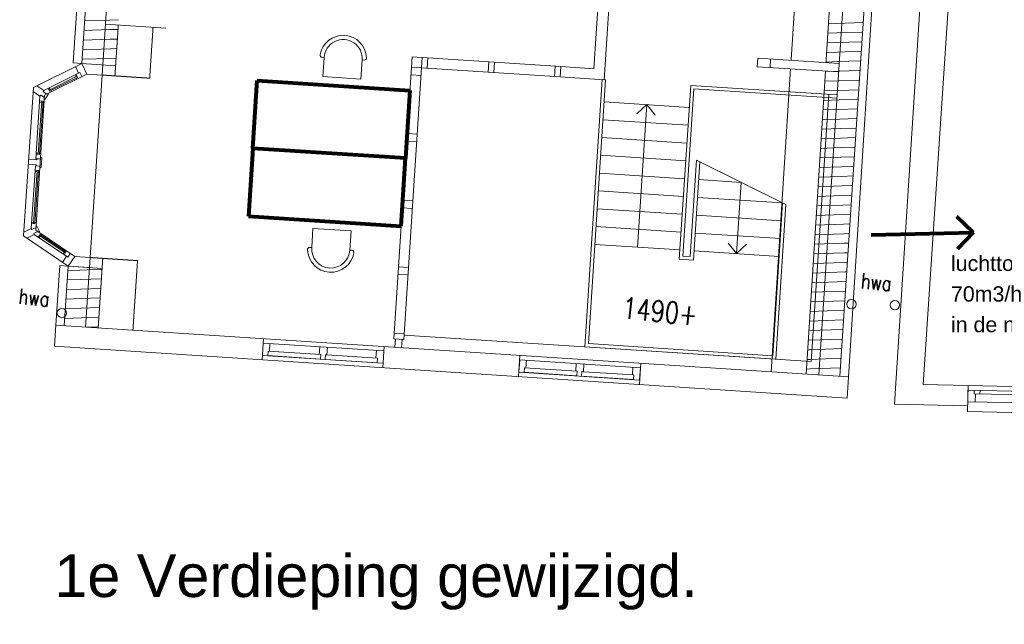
# Model space of a CAD drawing. Header units: millimetres. Extents: x -90830 to 24172, y -102460 to 73669.
# Tile 2 of 198: x -90761 to -79172, y -186 to 6925. Entities that reach past the tile are written whole.
import ezdxf

# ---------------------------------------------------------------- set-up
doc = ezdxf.new("R2010")
doc.units = ezdxf.units.MM
doc.linetypes.add('ACAD_ISO14W100_S12', pattern=[0.009, 0.007, -0.001, 0, 0, 0, 0, 0, -0.001])
doc.linetypes.add('GETRENNT2_S6', pattern=[0.012, 0.007, -0.001, 0.001, -0.001, 0.001, -0.001])
doc.layers.get('0').update_dxf_attribs({"color": 253})
for name, color, linetype, lineweight in [('Algemeen', 253, 'Continuous', 9), ('Algemeen01', 253, 'Continuous', 80), ('HOOGTEN', 253, 'Continuous', 9), ('Standard', 253, 'Continuous', 9), ('V21-BUITENWANDEN', 253, 'Continuous', 9), ('V22-BINNENWANDEN', 253, 'Continuous', 9), ('V24-TRAPPEN-HELLINGEN', 253, 'Continuous', 9), ('V26-DAKCONSTRUCTIES', 253, 'Continuous', 9), ('V31-WANDOPENING-BUITEN', 253, 'Continuous', 9), ('V32-WANDOPENINGEN-BINNEN', 253, 'Continuous', 9), ('V36-HOOGTELIJN1500', 253, 'GETRENNT2_S6', 9), ('V36-HOOGTELIJN2000', 253, 'ACAD_ISO14W100_S12', 9)]:
    doc.layers.add(name, color=color, linetype=linetype, lineweight=lineweight)
doc.styles.add('ARIAL', font='arial.ttf')
doc.styles.add('TXT', font='txt.shx')

msp = doc.modelspace()

# ---------------------------------------------------------------- linework, layer by layer
at = {"layer": 'Algemeen01'}
for p, q in [((-88016, 5412), (-87964, 6211)), ((-87964, 6211), (-86168, 6094)), ((-86168, 6094), (-86220, 5295)), ((-88016, 5412), (-88068, 4614)), ((-86220, 5295), (-88016, 5412)), ((-86220, 5295), (-88016, 5412)), ((-86272, 4497), (-86220, 5295)), ((-88068, 4614), (-86272, 4497)), ((-79536, 4423), (-79731, 4610)), ((-80738, 4395), (-79536, 4423)), ((-79536, 4423), (-79722, 4228))]:
    msp.add_line(p, q, dxfattribs=at)
at = {"layer": 'Standard'}
for p, q in [((-89579, 14720), (-90131, 6417)), ((-80613, 8887), (-81007, 2725)), ((-89998, 6910), (-89705, 6920)), ((-89705, 6920), (-89596, 6924)), ((-81242, 6878), (-81148, 6881)), ((-81148, 6881), (-80840, 6892)), ((-90006, 6797), (-89701, 6808)), ((-89701, 6808), (-89604, 6811)), ((-81249, 6765), (-81144, 6769)), ((-81144, 6769), (-80847, 6779)), ((-90013, 6684), (-89697, 6695)), ((-89697, 6695), (-89611, 6698)), ((-81256, 6652), (-81140, 6656)), ((-81140, 6656), (-80854, 6666)), ((-90021, 6571), (-89693, 6583)), ((-89693, 6583), (-89619, 6585)), ((-81263, 6540), (-81136, 6544)), ((-81136, 6544), (-80862, 6554)), ((-90031, 6410), (-90131, 6417)), ((-89632, 6384), (-90031, 6410)), ((-90028, 6459), (-89689, 6470)), ((-89689, 6470), (-89626, 6473)), ((-87178, 6481), (-87201, 6483)), ((-87193, 6256), (-87178, 6481)), ((-86729, 6452), (-86744, 6227)), ((-86706, 6450), (-86729, 6452)), ((-81271, 6427), (-81132, 6432)), ((-81132, 6432), (-80869, 6441)), ((-84391, 6373), (-84005, 6348)), ((-81687, 6347), (-81915, 2784)), ((-81278, 6320), (-81505, 2757)), ((-81278, 6314), (-81128, 6319)), ((-81128, 6319), (-80876, 6328)), ((-86744, 6227), (-87193, 6256)), ((-84399, 6253), (-83883, 6219)), ((-81285, 6201), (-81124, 6207)), ((-81124, 6207), (-80883, 6215)), ((-81292, 6088), (-81120, 6094)), ((-81120, 6094), (-80890, 6102)), ((-83381, 5926), (-83498, 5817)), ((-83490, 4250), (-83381, 5926)), ((-83381, 5926), (-83280, 5802)), ((-81299, 5975), (-81117, 5982)), ((-81117, 5982), (-80898, 5989)), ((-81307, 5863), (-81113, 5869)), ((-81113, 5869), (-80905, 5877)), ((-81314, 5750), (-81109, 5757)), ((-81109, 5757), (-80912, 5764)), ((-81321, 5637), (-81105, 5645)), ((-81105, 5645), (-80919, 5651)), ((-81328, 5524), (-81101, 5532)), ((-81101, 5532), (-80927, 5538)), ((-81335, 5411), (-81097, 5420)), ((-81097, 5420), (-80934, 5425)), ((-81343, 5299), (-81093, 5307)), ((-81093, 5307), (-80941, 5313)), ((-81350, 5186), (-81089, 5195)), ((-81089, 5195), (-80948, 5200)), ((-82323, 4174), (-82268, 5012)), ((-81357, 5073), (-81085, 5082)), ((-81085, 5082), (-80955, 5087)), ((-81364, 4960), (-81081, 4970)), ((-81081, 4970), (-80963, 4974)), ((-81371, 4847), (-81077, 4858)), ((-81077, 4858), (-80970, 4861)), ((-81379, 4734), (-81073, 4745)), ((-81073, 4745), (-80977, 4748)), ((-81069, 4633), (-80984, 4636)), ((-81393, 4509), (-81066, 4520)), ((-81386, 4622), (-81069, 4633)), ((-81066, 4520), (-80991, 4523)), ((-87309, 4469), (-87324, 4244)), ((-86860, 4440), (-87309, 4469)), ((-86875, 4215), (-86860, 4440)), ((-81400, 4396), (-81062, 4408)), ((-81062, 4408), (-80999, 4410)), ((-82323, 4174), (-82424, 4297)), ((-81408, 4283), (-81058, 4295)), ((-81058, 4295), (-81006, 4297)), ((-87324, 4244), (-87347, 4245)), ((-86852, 4213), (-86875, 4215)), ((-82323, 4174), (-82206, 4283)), ((-81415, 4170), (-81054, 4183)), ((-81054, 4183), (-81013, 4184)), ((-81422, 4057), (-81050, 4070)), ((-81050, 4070), (-81020, 4072)), ((-90290, 4032), (-90336, 3333)), ((-90290, 4032), (-90190, 4025)), ((-90193, 3976), (-90052, 3981)), ((-89791, 3999), (-90190, 4025)), ((-90052, 3981), (-89791, 3990)), ((-81429, 3945), (-81046, 3958)), ((-81046, 3958), (-81027, 3959)), ((-90201, 3864), (-90048, 3869)), ((-90048, 3869), (-89799, 3878)), ((-81436, 3832), (-81042, 3846)), ((-81042, 3846), (-81035, 3846)), ((-90208, 3751), (-90044, 3756)), ((-90044, 3756), (-89806, 3765)), ((-81444, 3719), (-81042, 3733)), ((-90216, 3638), (-90040, 3644)), ((-90040, 3644), (-89814, 3652)), ((-81451, 3606), (-81049, 3620)), ((-90223, 3525), (-90036, 3532)), ((-90036, 3532), (-89821, 3539)), ((-81458, 3493), (-81056, 3507)), ((-90231, 3412), (-90033, 3419)), ((-90033, 3419), (-89829, 3426)), ((-81465, 3381), (-81064, 3395)), ((-90336, 3333), (-90353, 3084)), ((-89965, 3309), (-89836, 3313)), ((-81472, 3268), (-81071, 3282)), ((-81472, 3268), (-81472, 3268)), ((-81480, 3155), (-81468, 3155)), ((-81468, 3155), (-81078, 3169)), ((-81487, 3042), (-81464, 3043)), ((-81464, 3043), (-81085, 3056)), ((-81494, 2929), (-81460, 2930)), ((-81460, 2930), (-81092, 2943)), ((-81501, 2816), (-81456, 2818)), ((-81456, 2818), (-81100, 2830)), ((-81023, 2475), (-81007, 2725)), ((-79599, 2622), (-78299, 2593))]:
    msp.add_line(p, q, dxfattribs=at)
for centre in [(-80971, 3578), (-80460, 3568), (-90264, 3475)]:
    msp.add_circle(centre, 55, dxfattribs=at)
for centre, radius, start, end in [((-86953, 6467), 275, 2.1276, 170.4126), ((-86953, 6467), 225, 356.2701, 176.2701), ((-87200, 6508), 25.5, 170.4126, 266.2701), ((-86704, 6476), 25.5, 266.2701, 2.1276), ((-87349, 4220), 25.5, 86.2701, 182.1276), ((-87099, 4229), 275, 182.1276, 350.4126), ((-87099, 4229), 225, 176.2701, 356.2701), ((-86853, 4188), 25.5, 350.4126, 86.2701)]:
    msp.add_arc(centre, radius, start, end, dxfattribs=at)
at = {"layer": 'V21-BUITENWANDEN'}
for p, q in [((-89480, 14709), (-90031, 6410)), ((-89231, 14682), (-89790, 6274)), ((-81355, 2748), (-80714, 12506)), ((-81106, 2731), (-80464, 12490)), ((-80465, 2402), (-80051, 8824)), ((-79733, 8577), (-80128, 2634)), ((-89790, 6274), (-89970, 6286)), ((-81445, 2904), (-81239, 6047)), ((-89933, 4128), (-90112, 4140)), ((-89933, 4128), (-89987, 3310)), ((-90190, 4025), (-90236, 3327)), ((-89940, 4009), (-90190, 4025)), ((-90336, 3333), (-81007, 2725)), ((-90237, 3327), (-90236, 3327)), ((-87892, 3174), (-87908, 2924)), ((-86235, 3216), (-81445, 2904)), ((-90353, 3084), (-81023, 2475)), ((-90003, 3061), (-90003, 3061)), ((-86470, 3081), (-86486, 2832)), ((-84873, 2977), (-84889, 2727)), ((-83451, 2884), (-83467, 2635)), ((-83451, 2884), (-83467, 2635)), ((-81106, 2731), (-81106, 2731)), ((-79599, 2622), (-80128, 2634)), ((-79599, 2622), (-79606, 2317)), ((-79604, 2382), (-80465, 2402)), ((-78306, 2288), (-79606, 2317))]:
    msp.add_line(p, q, dxfattribs=at)
at = {"layer": 'V22-BINNENWANDEN'}
for p, q in [((-84005, 6348), (-83817, 9202)), ((-83883, 6219), (-83687, 9194)), ((-84391, 6373), (-84399, 6253)), ((-83875, 6339), (-83875, 6339)), ((-83865, 6218), (-83905, 6221))]:
    msp.add_line(p, q, dxfattribs=at)
at = {"layer": 'V24-TRAPPEN-HELLINGEN'}
for p, q in [((-83905, 6221), (-84110, 3077)), ((-83865, 6218), (-84067, 3115)), ((-82863, 6153), (-82997, 4107)), ((-82863, 6153), (-81139, 6040)), ((-82826, 6110), (-82954, 4145)), ((-82826, 6110), (-81141, 6001)), ((-82880, 5893), (-83882, 5959)), ((-82894, 5684), (-83896, 5749)), ((-82907, 5474), (-83909, 5540)), ((-82921, 5265), (-83923, 5330)), ((-82794, 5273), (-82868, 4139)), ((-82755, 5254), (-82831, 4096)), ((-82794, 5273), (-81742, 4750)), ((-82935, 5055), (-83937, 5121)), ((-82268, 5012), (-82769, 5044)), ((-82948, 4846), (-83950, 4911)), ((-81781, 4770), (-82783, 4835)), ((-81781, 4770), (-81898, 2973)), ((-82962, 4636), (-83964, 4701)), ((-81742, 4750), (-81861, 2931)), ((-81795, 4560), (-82796, 4625)), ((-82976, 4427), (-83978, 4492)), ((-81808, 4350), (-82810, 4416)), ((-82989, 4217), (-83991, 4282)), ((-81822, 4141), (-82824, 4206)), ((-82997, 4107), (-82831, 4096)), ((-82954, 4145), (-82868, 4139)), ((-84110, 3077), (-81861, 2931)), ((-84067, 3115), (-81898, 2973))]:
    msp.add_line(p, q, dxfattribs=at)
at = {"layer": 'V26-DAKCONSTRUCTIES'}
for p, q in [((-89750, 6872), (-89042, 6826)), ((-82079, 6372), (-82073, 6472)), ((-82073, 6472), (-81115, 6410)), ((-81929, 6362), (-81923, 6462)), ((-82079, 6372), (-81121, 6310))]:
    msp.add_line(p, q, dxfattribs=at)
at = {"layer": 'V31-WANDOPENING-BUITEN'}
for p, q in [((-90031, 6410), (-90600, 6127)), ((-89970, 6286), (-90031, 6410)), ((-90052, 6305), (-90477, 6093)), ((-89970, 6286), (-90467, 6038)), ((-90088, 6260), (-90415, 6097)), ((-90101, 6254), (-90112, 6275)), ((-90067, 6297), (-90105, 6374)), ((-90081, 6247), (-90098, 6282)), ((-90028, 6257), (-90052, 6305)), ((-89790, 6274), (-89933, 4128)), ((-90477, 6093), (-90559, 6148)), ((-90081, 6247), (-90409, 6084)), ((-90088, 6227), (-90094, 6240)), ((-90716, 4381), (-90600, 6127)), ((-90522, 6027), (-90603, 6081)), ((-90572, 4451), (-90467, 6038)), ((-90570, 5290), (-90522, 6027)), ((-90522, 6027), (-90513, 6039)), ((-90469, 6010), (-90513, 6039)), ((-90477, 6093), (-90485, 6081)), ((-90441, 6051), (-90485, 6081)), ((-90422, 6052), (-90462, 5992)), ((-90426, 6119), (-90409, 6084)), ((-90425, 6059), (-90422, 6052)), ((-90413, 6125), (-90402, 6104)), ((-90395, 6091), (-90389, 6077)), ((-90543, 5341), (-90501, 5968)), ((-90528, 5340), (-90486, 5967)), ((-90526, 5955), (-90472, 5951)), ((-90525, 5970), (-90486, 5967)), ((-90470, 5992), (-90462, 5992)), ((-90567, 5342), (-90528, 5340)), ((-90566, 5357), (-90542, 5356)), ((-90527, 5355), (-90512, 5354)), ((-90660, 5224), (-90565, 5218)), ((-90656, 5284), (-90561, 5278)), ((-90570, 5290), (-90517, 5287)), ((-90565, 5218), (-90566, 5206)), ((-90560, 5290), (-90561, 5278)), ((-90516, 5302), (-90501, 5301)), ((-90508, 5187), (-90501, 5301)), ((-90576, 5207), (-90625, 4470)), ((-90556, 5153), (-90597, 4525)), ((-90541, 5152), (-90582, 4524)), ((-90580, 5140), (-90557, 5138)), ((-90579, 5155), (-90541, 5152)), ((-90576, 5207), (-90522, 5203)), ((-90542, 5137), (-90527, 5136)), ((-90523, 5188), (-90508, 5187)), ((-90621, 4527), (-90582, 4524)), ((-90620, 4542), (-90566, 4538)), ((-90625, 4470), (-90713, 4427)), ((-90625, 4470), (-90618, 4457)), ((-90570, 4480), (-90618, 4457)), ((-90548, 4435), (-90596, 4412)), ((-90590, 4398), (-90596, 4412)), ((-90112, 4140), (-90572, 4451)), ((-90569, 4497), (-90561, 4497)), ((-90529, 4432), (-90561, 4497)), ((-90534, 4426), (-90529, 4432)), ((-90190, 4025), (-90716, 4381)), ((-90590, 4398), (-90678, 4355)), ((-90196, 4132), (-90590, 4398)), ((-90543, 4366), (-90521, 4399)), ((-90530, 4358), (-90517, 4378)), ((-90226, 4181), (-90529, 4386)), ((-90217, 4194), (-90521, 4399)), ((-90508, 4390), (-90500, 4403)), ((-90238, 4189), (-90252, 4170)), ((-90217, 4194), (-90239, 4161)), ((-90221, 4214), (-90230, 4202)), ((-90166, 4177), (-90196, 4132)), ((-90210, 4142), (-90258, 4071)), ((-90112, 4140), (-90190, 4025)), ((-87904, 2977), (-87895, 3121)), ((-86473, 3029), (-87895, 3121)), ((-87842, 2973), (-87838, 3027)), ((-87217, 2987), (-87838, 3027)), ((-87821, 3026), (-87815, 3116)), ((-87229, 3078), (-87235, 2988)), ((-87139, 3072), (-87145, 2982)), ((-86569, 2947), (-86563, 3036)), ((-86482, 2886), (-86473, 3031)), ((-86483, 2884), (-87904, 2977)), ((-87220, 2934), (-87842, 2974)), ((-87217, 2987), (-87220, 2932)), ((-87163, 2983), (-87167, 2928)), ((-86554, 2891), (-87166, 2930)), ((-87145, 2982), (-87163, 2983)), ((-86551, 2943), (-87145, 2982)), ((-86554, 2889), (-86551, 2945)), ((-84886, 2780), (-84876, 2925)), ((-83454, 2832), (-84876, 2925)), ((-84802, 2829), (-84797, 2919)), ((-84823, 2776), (-84819, 2831)), ((-84198, 2790), (-84819, 2831)), ((-84210, 2881), (-84216, 2791)), ((-84198, 2790), (-84202, 2735)), ((-84144, 2787), (-84148, 2732)), ((-84126, 2785), (-84144, 2787)), ((-84121, 2875), (-84126, 2785)), ((-83532, 2747), (-84126, 2785)), ((-83550, 2750), (-83544, 2840)), ((-83464, 2689), (-83454, 2834)), ((-83464, 2687), (-84886, 2780)), ((-84202, 2737), (-84823, 2778)), ((-83536, 2694), (-84148, 2734)), ((-83536, 2692), (-83532, 2749)), ((-79603, 2432), (-79600, 2567)), ((-78300, 2538), (-79600, 2567)), ((-79526, 2526), (-79525, 2566)), ((-79459, 2524), (-79458, 2564)), ((-78376, 2499), (-79526, 2526)), ((-79513, 2430), (-79511, 2525)), ((-78303, 2403), (-79603, 2432))]:
    msp.add_line(p, q, dxfattribs=at)
at = {"layer": 'V32-WANDOPENINGEN-BINNEN'}
for p, q in [((-86359, 3171), (-86142, 6487)), ((-86142, 6487), (-84391, 6373)), ((-86030, 6359), (-86023, 6479)), ((-85964, 6355), (-85956, 6475)), ((-85248, 6308), (-85240, 6428)), ((-85181, 6304), (-85173, 6424)), ((-84466, 6257), (-84458, 6377)), ((-86239, 3163), (-86030, 6359)), ((-86036, 6270), (-86156, 6277)), ((-86030, 6359), (-86150, 6367)), ((-86030, 6359), (-84399, 6253)), ((-84399, 6253), (-84391, 6373)), ((-86081, 5577), (-86201, 5585)), ((-86087, 5487), (-86207, 5495)), ((-86132, 4795), (-86252, 4802)), ((-86132, 4795), (-86252, 4802)), ((-86138, 4705), (-86258, 4713)), ((-86183, 4012), (-86303, 4020)), ((-86189, 3923), (-86309, 3930)), ((-86239, 3163), (-86359, 3171)), ((-86359, 3171), (-86239, 3163)), ((-86234, 3230), (-86354, 3238)), ((-86339, 3170), (-86345, 3073)), ((-86259, 3164), (-86265, 3068))]:
    msp.add_line(p, q, dxfattribs=at)
at = {"layer": 'V36-HOOGTELIJN1500'}
for p, q in [((-80974, 11080), (-81271, 6420)), ((-81271, 6420), (-80974, 11080)), ((-89600, 6863), (-89640, 6264)), ((-89640, 6264), (-89600, 6863)), ((-89600, 6863), (-89600, 6863)), ((-81271, 6420), (-81271, 6420)), ((-89640, 6264), (-89640, 6264)), ((-89783, 4119), (-89837, 3301)), ((-89837, 3301), (-89783, 4119)), ((-89783, 4119), (-89783, 4119)), ((-89837, 3301), (-89837, 3301))]:
    msp.add_line(p, q, dxfattribs=at)
at = {"layer": 'V36-HOOGTELIJN2000'}
for p, q in [((-81383, 11106), (-81681, 6447)), ((-81681, 6447), (-81383, 11106)), ((-89191, 6836), (-89231, 6237)), ((-89231, 6237), (-89191, 6836)), ((-89191, 6836), (-89191, 6836)), ((-81681, 6447), (-81681, 6447)), ((-89790, 6274), (-89231, 6237)), ((-89231, 6237), (-89790, 6274)), ((-89790, 6274), (-89790, 6274)), ((-89231, 6237), (-89231, 6237)), ((-89231, 6237), (-89231, 6237)), ((-89933, 4128), (-89374, 4091)), ((-89374, 4091), (-89933, 4128)), ((-89933, 4128), (-89933, 4128)), ((-89374, 4091), (-89428, 3274)), ((-89428, 3274), (-89374, 4091)), ((-89374, 4091), (-89374, 4091)), ((-89374, 4091), (-89374, 4091)), ((-89428, 3274), (-89428, 3274))]:
    msp.add_line(p, q, dxfattribs=at)

# ---------------------------------------------------------------- texts
at = {"insert": (-90353, -16), "char_height": 500, "width": 7875.49, "attachment_point": 7, "style": 'ARIAL'}
msp.add_mtext('\\W1.00;1e\\~Verdieping\\~gewijzigd.', dxfattribs=at)
at = {"layer": 'Algemeen', "char_height": 180, "attachment_point": 7, "style": 'ARIAL'}
for s, insert, width in [('\\W1.00;luchttoevoer', (-79800, 3967), 1467.38), ('\\W1.00;70m3/h', (-79800, 3607), 933.26), ('\\W1.00;in\\~de\\~nis', (-79800, 3247), 1032.35)]:
    msp.add_mtext(s, dxfattribs=dict(at, insert=insert, width=width))
at = {"layer": 'HOOGTEN', "insert": (-83677, 3414), "char_height": 250, "width": 960.46, "attachment_point": 7, "rotation": 354.3169, "style": 'TXT'}
msp.add_mtext('\\W0.78;1490+', dxfattribs=at)
at = {"layer": 'Standard', "char_height": 180, "width": 425.13, "attachment_point": 7, "rotation": 354.3169, "style": 'TXT'}
for insert in [(-80866, 3766), (-90778, 3584)]:
    msp.add_mtext('\\W0.78;hwa', dxfattribs=dict(at, insert=insert))

doc.saveas('drawing.dxf')
